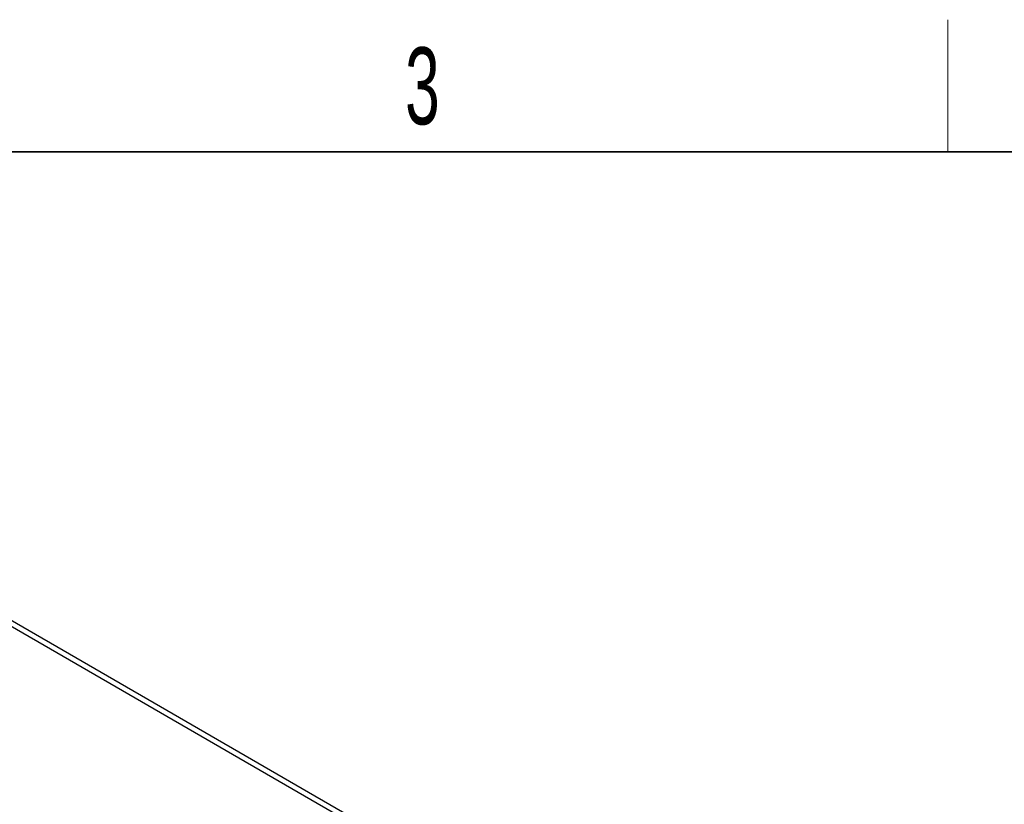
# Paper-space layout 'Blatt4' of a CAD drawing. Header units: millimetres. Extents: x 5 to 418, y 2 to 292.
# Tile 84 of 111: x 127 to 172, y 253 to 288. Entities that reach past the tile are written whole.
import ezdxf

# ---------------------------------------------------------------- set-up
doc = ezdxf.new("R2010")
doc.units = ezdxf.units.MM
doc.layers.add('SLD-0', color=7, linetype='Continuous')
doc.styles.add('SLDTEXTSTYLE0', font='TXT', dxfattribs={"width": 0.605})

psp = doc.layouts.new('Blatt4')

# ---------------------------------------------------------------- linework, layer by layer
at = {"color": 7, "linetype": 'Continuous', "lineweight": 25}
for p, q in [((171.579, 234.972), (105.818, 272.935)), ((171.815, 235.108), (106.054, 273.071))]:
    psp.add_line(p, q, dxfattribs=at)
at = {"layer": 'SLD-0', "lineweight": 18}
psp.add_line((169.25, 282.5), (169.25, 288.5), dxfattribs=at)
at = {"layer": 'SLD-0', "lineweight": 35}
psp.add_line((408, 282.5), (26, 282.5), dxfattribs=at)

# ---------------------------------------------------------------- texts
at = {"layer": 'SLD-0', "insert": (145.353, 287.243), "char_height": 3.5, "attachment_point": 2, "style": 'SLDTEXTSTYLE0'}
psp.add_mtext('3', dxfattribs=at)

doc.saveas('drawing.dxf')
